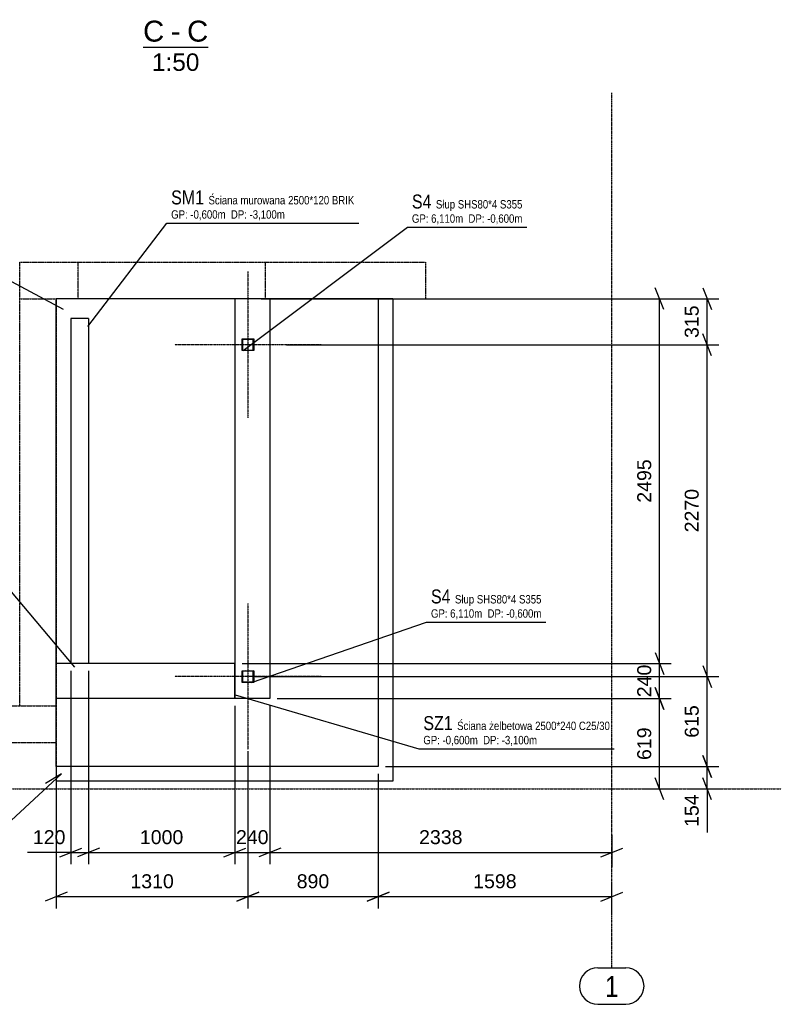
# Model space of a CAD drawing. Header units: millimetres. Extents: x -11738 to 23883, y -17414 to 12286.
# Tile 13 of 27: x 5713 to 10921, y -11285 to -4549. Entities that reach past the tile are written whole.
import ezdxf

# ---------------------------------------------------------------- set-up
doc = ezdxf.new("R2010")
doc.units = ezdxf.units.MM
for name, pattern in [('DXK_LINE_DOT2', [3.9198, 1.9599, -1.9599]), ('DXK_LINE_DOT3', [5.9187, 2.979, -0.9799, 0.9799, -0.9799]), ('DXK_LINE_DOT4', [0.9408, 0.4704, -0.4704])]:
    doc.linetypes.add(name, pattern=pattern)
doc.styles.add('Arial', font='ARIAL.TTF', dxfattribs={"height": 0.2})
doc.styles.add('Arial Narrow', font='ARIALN.TTF', dxfattribs={"height": 0.2})

# ---------------------------------------------------------------- blocks, each defined once
blk = doc.blocks.new('Unknown-7906501-15 - 66558')
at = {"color": 96, "linetype": 'Continuous'}
blk.add_line((6557, -4736.4), (7002.5, -4736.4), dxfattribs=at)
at = {"color": 0, "linetype": 'Continuous'}
for points in [[(6701.4, -4698.9), (6701.4, -4548.9), (6557, -4548.9), (6557, -4698.9)], [(6813.1, -4698.9), (6813.1, -4548.9), (6746.4, -4548.9), (6746.4, -4698.9)], [(7002.5, -4698.9), (7002.5, -4548.9), (6858.1, -4548.9), (6858.1, -4698.9)], [(6941.8, -4898.9), (6941.8, -4773.9), (6617.6, -4773.9), (6617.6, -4898.9)]]:
    blk.add_wipeout(points, dxfattribs=at)
at = {"color": 7, "linetype": 'Continuous', "style": 'Arial'}
for s, p in [('C', (6557, -4698.9)), ('C', (6858.1, -4698.9)), ('-', (6746.4, -4698.9))]:
    blk.add_text(s, height=143.3, dxfattribs=at).set_placement(p)
at = {"color": 96, "linetype": 'Continuous', "style": 'Arial'}
blk.add_text('1:50', height=119.38, dxfattribs=at).set_placement((6617.6, -4898.9))
blk = doc.blocks.new('GridLine-7906501-66656 - 66558')
at = {"color": 1, "linetype": 'Continuous'}
for p, q in [((3685.5, -9686.5), (3895.1, -9686.5)), ((3685.5, -9936.5), (3895.1, -9936.5))]:
    blk.add_line(p, q, dxfattribs=at)
at = {"color": 1, "linetype": 'DXK_LINE_DOT3'}
blk.add_line((4020.1, -9811.5), (10920.6, -9811.5), dxfattribs=at)
at = {"color": 1, "linetype": 'Continuous'}
for centre, start, end in [((3685.5, -9811.5), 90, 270), ((3895.1, -9811.5), 270, 90)]:
    blk.add_arc(centre, 125, start, end, dxfattribs=at)
at = {"color": 1, "linetype": 'Continuous', "style": 'Arial Narrow'}
blk.add_text('B', height=143.2, dxfattribs=at).set_placement((3735.5, -9886.5))
blk = doc.blocks.new('GridLine-7906501-68327 - 66558')
at = {"color": 1, "linetype": 'DXK_LINE_DOT3'}
blk.add_line((9761.2, -11034.7), (9761.2, -5048.9), dxfattribs=at)
at = {"color": 1, "linetype": 'Continuous'}
for p, q in [((9665.5, -11034.7), (9856.9, -11034.7)), ((9665.5, -11284.7), (9856.9, -11284.7))]:
    blk.add_line(p, q, dxfattribs=at)
for centre, start, end in [((9665.5, -11159.7), 90, 270), ((9856.9, -11159.7), 270, 90)]:
    blk.add_arc(centre, 125, start, end, dxfattribs=at)
at = {"color": 1, "linetype": 'Continuous', "style": 'Arial Narrow'}
blk.add_text('1', height=143.2, dxfattribs=at).set_placement((9715.5, -11234.7))
blk = doc.blocks.new('Part-7906501-66580 - 66558')
at = {"linetype": 'Continuous'}
h = blk.add_hatch(dxfattribs=at)
h.set_pattern_fill('', color=8, angle=89.99998, style=0, pattern_type=0)
h.set_pattern_definition([(135, (7233.5, -9002.587), (-51.2, 2e-05), [72.408, 0]), (135, (7233.5, -8976.987), (-51.2, 2e-05), [36.205, -36.203]), (135, (7199.596, -8942.738), (-51.2, 2e-05), [10.632, -61.776])])
h.paths.add_polyline_path([(7313.5, -9002.6), (7233.5, -9002.6), (7233.5, -9082.6), (7313.5, -9082.6)])
h.paths.add_polyline_path([(7237.5, -9078.6), (7237.5, -9006.6), (7309.5, -9006.6), (7309.5, -9078.6)])
at = {"color": 8, "linetype": 'DXK_LINE_DOT3'}
for p, q in [((7273.5, -8542.6), (7273.5, -9542.6)), ((7773.5, -9042.6), (6773.5, -9042.6))]:
    blk.add_line(p, q, dxfattribs=at)
at = {"color": 6, "linetype": 'Continuous'}
for p, q in [((7233.5, -9082.6), (7233.5, -9002.6)), ((7233.5, -9002.6), (7313.5, -9002.6)), ((7309.5, -9006.6), (7237.5, -9006.6)), ((7237.5, -9006.6), (7237.5, -9078.6)), ((7309.5, -9078.6), (7309.5, -9006.6)), ((7313.5, -9002.6), (7313.5, -9082.6)), ((7313.5, -9082.6), (7233.5, -9082.6)), ((7237.5, -9078.6), (7309.5, -9078.6))]:
    blk.add_line(p, q, dxfattribs=at)
blk = doc.blocks.new('Part-7906501-66631 - 66558')
at = {"color": 4, "linetype": 'DXK_LINE_DOT4'}
for p, q in [((3551.2, -9242.6), (5963.5, -9242.6)), ((3551.2, -9492.6), (5963.5, -9492.6))]:
    blk.add_line(p, q, dxfattribs=at)
at = {"color": 6, "linetype": 'DXK_LINE_DOT4'}
blk.add_line((5963.5, -9242.6), (5963.5, -9492.6), dxfattribs=at)
blk = doc.blocks.new('Part-7906501-68019 - 66558')
at = {"color": 4, "linetype": 'DXK_LINE_DOT4'}
for p, q in [((5713.5, -9242.6), (5713.5, -6457.6)), ((5713.5, -6457.6), (5963.5, -6457.6))]:
    blk.add_line(p, q, dxfattribs=at)
at = {"color": 6, "linetype": 'DXK_LINE_DOT4'}
blk.add_line((5963.5, -6457.6), (5963.5, -9242.6), dxfattribs=at)
blk = doc.blocks.new('Part-7906501-68011 - 66558')
at = {"linetype": 'Continuous'}
h = blk.add_hatch(dxfattribs=at)
h.set_pattern_fill('', color=8, angle=179.99998, style=0, pattern_type=0)
h.set_pattern_definition([(225, (7233.49, -6732.587), (-2e-05, -51.2), [72.408, 0]), (225, (7207.89, -6732.587), (-2e-05, -51.2), [36.205, -36.203]), (225, (7173.64, -6766.49), (-2e-05, -51.2), [10.632, -61.776])])
h.paths.add_polyline_path([(7313.5, -6732.6), (7233.5, -6732.6), (7233.5, -6812.6), (7313.5, -6812.6)])
h.paths.add_polyline_path([(7237.5, -6808.6), (7237.5, -6736.6), (7309.5, -6736.6), (7309.5, -6808.6)])
at = {"color": 8, "linetype": 'DXK_LINE_DOT3'}
for p, q in [((7273.5, -6272.6), (7273.5, -7272.6)), ((7773.5, -6772.6), (6773.5, -6772.6))]:
    blk.add_line(p, q, dxfattribs=at)
at = {"color": 6, "linetype": 'Continuous'}
for p, q in [((7233.5, -6812.6), (7233.5, -6732.6)), ((7233.5, -6732.6), (7313.5, -6732.6)), ((7313.5, -6732.6), (7313.5, -6812.6)), ((7309.5, -6736.6), (7237.5, -6736.6)), ((7237.5, -6736.6), (7237.5, -6808.6)), ((7309.5, -6808.6), (7309.5, -6736.6)), ((7313.5, -6812.6), (7233.5, -6812.6)), ((7237.5, -6808.6), (7309.5, -6808.6))]:
    blk.add_line(p, q, dxfattribs=at)
blk = doc.blocks.new('Part-7906501-108754 - 66558')
at = {"color": 4, "linetype": 'DXK_LINE_DOT4'}
for p, q in [((5713.5, -6207.6), (8488.5, -6207.6)), ((5713.5, -6457.6), (5713.5, -6207.6)), ((6113.5, -6457.6), (6113.5, -6207.6)), ((7393.5, -6457.6), (7393.5, -6207.6)), ((8488.5, -6207.6), (8488.5, -6457.6)), ((7183.5, -6457.6), (6113.5, -6457.6)), ((8263.5, -6457.6), (8488.5, -6457.6))]:
    blk.add_line(p, q, dxfattribs=at)
at = {"color": 6, "linetype": 'DXK_LINE_DOT4'}
for p, q in [((6113.5, -6457.6), (5963.5, -6457.6)), ((8263.5, -6457.6), (7183.5, -6457.6))]:
    blk.add_line(p, q, dxfattribs=at)
blk = doc.blocks.new('Part-7906501-108896 - 66558')
at = {"color": 5, "linetype": 'Continuous'}
for p, q in [((7423.5, -6457.6), (7183.5, -6457.6)), ((7183.5, -6457.6), (7183.5, -9192.6)), ((7423.5, -6457.6), (7423.5, -9192.6)), ((7423.5, -9192.6), (7183.5, -9192.6))]:
    blk.add_line(p, q, dxfattribs=at)
blk = doc.blocks.new('Part-7906501-108897 - 66558')
at = {"color": 5, "linetype": 'Continuous'}
for p, q in [((7183.5, -8952.6), (5963.5, -8952.6)), ((5963.5, -9192.6), (5963.5, -8952.6)), ((7183.5, -9192.6), (7183.5, -8952.6)), ((7183.5, -9192.6), (5963.5, -9192.6))]:
    blk.add_line(p, q, dxfattribs=at)
blk = doc.blocks.new('Part-7906501-108898 - 66558')
at = {"color": 5, "linetype": 'Continuous'}
for p, q in [((6183.5, -6592.6), (6063.5, -6592.6)), ((6063.5, -6592.6), (6063.5, -8952.6)), ((6183.5, -6592.6), (6183.5, -8952.6)), ((6183.5, -8952.6), (6063.5, -8952.6))]:
    blk.add_line(p, q, dxfattribs=at)
blk = doc.blocks.new('Part-7906501-144722 - 66558')
at = {"color": 5, "linetype": 'Continuous'}
for p, q in [((5963.5, -9657.6), (5963.5, -6457.6)), ((7183.5, -6457.6), (5963.5, -6457.6)), ((8163.5, -6457.6), (7423.5, -6457.6)), ((8163.5, -6457.6), (8163.5, -9657.6)), ((8163.5, -9657.6), (5963.5, -9657.6))]:
    blk.add_line(p, q, dxfattribs=at)
blk = doc.blocks.new('Part-7906501-144723 - 66558')
at = {"color": 5, "linetype": 'Continuous'}
for p, q in [((8263.5, -6457.6), (8163.5, -6457.6)), ((8263.5, -6457.6), (8263.5, -9757.6)), ((5963.5, -9657.6), (5963.5, -9757.6)), ((8263.5, -9757.6), (5963.5, -9757.6))]:
    blk.add_line(p, q, dxfattribs=at)
at = {"color": 8, "linetype": 'DXK_LINE_DOT2'}
blk.add_line((5963.5, -9492.6), (5963.5, -9657.6), dxfattribs=at)
blk = doc.blocks.new('StraightDimension-7906501-197913 - 66558')
at = {"color": 7, "linetype": 'Continuous'}
for p, q in [((7183.5, -9242.6), (7183.5, -10326.4)), ((7423.5, -9242.6), (7423.5, -10326.4)), ((7108.5, -10276.4), (7258.5, -10216.4)), ((7498.5, -10216.4), (7348.5, -10276.4)), ((7183.5, -10246.4), (7423.5, -10246.4))]:
    blk.add_line(p, q, dxfattribs=at)
at = {"color": 0}
blk.add_wipeout([(7434.7, -10208.9), (7434.7, -10068.9), (7172.3, -10068.9), (7172.3, -10208.9)], dxfattribs=at)
at = {"color": 96, "style": 'Arial'}
blk.add_text('240', height=95.51, dxfattribs=at).set_placement((7192.3, -10188.9))
blk = doc.blocks.new('StraightDimension-7906501-197912 - 66558')
at = {"color": 7, "linetype": 'Continuous'}
for p, q in [((7423.5, -9242.6), (7423.5, -10326.4)), ((9761.2, -10126.4), (9761.2, -10346.4)), ((7498.5, -10216.4), (7348.5, -10276.4)), ((9686.2, -10276.4), (9836.2, -10216.4)), ((7423.5, -10246.4), (9761.2, -10246.4))]:
    blk.add_line(p, q, dxfattribs=at)
at = {"color": 0}
blk.add_wipeout([(8760.6, -10208.9), (8760.6, -10068.9), (8424.1, -10068.9), (8424.1, -10208.9)], dxfattribs=at)
at = {"color": 96, "style": 'Arial'}
blk.add_text('2338', height=95.51, dxfattribs=at).set_placement((8444.1, -10188.9))
blk = doc.blocks.new('StraightDimension-7906501-197516 - 66558')
at = {"color": 7, "linetype": 'Continuous'}
for p, q in [((10383.2, -8967.6), (10443.2, -9117.6)), ((7323.5, -9042.6), (10493.2, -9042.6)), ((10413.2, -9657.6), (10413.2, -9042.6)), ((10443.2, -9732.6), (10383.2, -9582.6)), ((8213.5, -9657.6), (10493.2, -9657.6))]:
    blk.add_line(p, q, dxfattribs=at)
at = {"color": 0}
blk.add_wipeout([(10375.7, -9218.9), (10235.7, -9218.9), (10235.7, -9481.3), (10375.7, -9481.3)], dxfattribs=at)
at = {"color": 96, "style": 'Arial'}
blk.add_text('615', height=95.51, rotation=90.00021, dxfattribs=at).set_placement((10355.7, -9461.3))
blk = doc.blocks.new('StraightDimension-7906501-197514 - 66558')
at = {"color": 7, "linetype": 'Continuous'}
for p, q in [((10383.2, -6382.6), (10443.2, -6532.6)), ((7363.5, -6457.6), (10493.2, -6457.6)), ((10413.2, -6772.6), (10413.2, -6457.6)), ((10443.2, -6847.6), (10383.2, -6697.6)), ((7538.6, -6772.6), (10493.2, -6772.6))]:
    blk.add_line(p, q, dxfattribs=at)
at = {"color": 0}
blk.add_wipeout([(10375.7, -6483.9), (10235.7, -6483.9), (10235.7, -6746.3), (10375.7, -6746.3)], dxfattribs=at)
at = {"color": 96, "style": 'Arial'}
blk.add_text('315', height=95.51, rotation=90.00021, dxfattribs=at).set_placement((10355.7, -6726.3))
blk = doc.blocks.new('StraightDimension-7906501-197963 - 66558')
at = {"color": 7, "linetype": 'Continuous'}
for p, q in [((10058.5, -8877.6), (10118.5, -9027.6)), ((7233.5, -8952.6), (10168.5, -8952.6)), ((10088.5, -9192.6), (10088.5, -8952.6)), ((10118.5, -9267.6), (10058.5, -9117.6)), ((7473.5, -9192.6), (10168.5, -9192.6))]:
    blk.add_line(p, q, dxfattribs=at)
at = {"color": 0}
blk.add_wipeout([(10051, -8941.4), (9911, -8941.4), (9911, -9203.8), (10051, -9203.8)], dxfattribs=at)
at = {"color": 96, "style": 'Arial'}
blk.add_text('240', height=95.51, rotation=90.00021, dxfattribs=at).set_placement((10031, -9183.8))
blk = doc.blocks.new('StraightDimension-7906501-197915 - 66558')
at = {"color": 7, "linetype": 'Continuous'}
for p, q in [((6063.5, -9002.6), (6063.5, -10326.4)), ((6183.5, -9002.6), (6183.5, -10326.4)), ((5988.5, -10276.4), (6138.5, -10216.4)), ((6258.5, -10216.4), (6108.5, -10276.4)), ((6063.5, -10246.4), (5766.1, -10246.4)), ((6063.5, -10246.4), (5766.1, -10246.4)), ((6063.5, -10246.4), (6183.5, -10246.4))]:
    blk.add_line(p, q, dxfattribs=at)
at = {"color": 0}
blk.add_wipeout([(6046, -10208.9), (6046, -10068.9), (5783.6, -10068.9), (5783.6, -10208.9)], dxfattribs=at)
at = {"color": 96, "style": 'Arial'}
blk.add_text('120', height=95.51, dxfattribs=at).set_placement((5803.6, -10188.9))
blk = doc.blocks.new('StraightDimension-7906501-197517 - 66558')
at = {"color": 7, "linetype": 'Continuous'}
for p, q in [((10383.2, -9582.6), (10443.2, -9732.6)), ((8213.5, -9657.6), (10493.2, -9657.6)), ((10413.2, -9811.5), (10413.2, -9657.6)), ((10443.2, -9886.5), (10383.2, -9736.5)), ((10293.2, -9811.5), (10513.2, -9811.5)), ((10413.2, -9811.5), (10413.2, -10108.9)), ((10413.2, -9811.5), (10413.2, -10108.9))]:
    blk.add_line(p, q, dxfattribs=at)
at = {"color": 0}
blk.add_wipeout([(10375.7, -9829), (10235.7, -9829), (10235.7, -10091.4), (10375.7, -10091.4)], dxfattribs=at)
at = {"color": 96, "style": 'Arial'}
blk.add_text('154', height=95.51, rotation=90.00021, dxfattribs=at).set_placement((10355.7, -10071.4))
blk = doc.blocks.new('StraightDimension-7906501-197914 - 66558')
at = {"color": 7, "linetype": 'Continuous'}
for p, q in [((6183.5, -9002.6), (6183.5, -10326.4)), ((7183.5, -9242.6), (7183.5, -10326.4)), ((6258.5, -10216.4), (6108.5, -10276.4)), ((7108.5, -10276.4), (7258.5, -10216.4)), ((6183.5, -10246.4), (7183.5, -10246.4))]:
    blk.add_line(p, q, dxfattribs=at)
at = {"color": 0}
blk.add_wipeout([(6851.7, -10208.9), (6851.7, -10068.9), (6515.3, -10068.9), (6515.3, -10208.9)], dxfattribs=at)
at = {"color": 96, "style": 'Arial'}
blk.add_text('1000', height=95.51, dxfattribs=at).set_placement((6535.3, -10188.9))
blk = doc.blocks.new('StraightDimension-7906501-197882 - 66558')
at = {"color": 7, "linetype": 'Continuous'}
for p, q in [((8163.5, -9707.6), (8163.5, -10628.2)), ((9761.2, -10668.2), (9761.2, -10448.2)), ((8238.5, -10518.2), (8088.5, -10578.2)), ((8163.5, -10548.2), (9761.2, -10548.2)), ((9686.2, -10578.2), (9836.2, -10518.2))]:
    blk.add_line(p, q, dxfattribs=at)
at = {"color": 0}
blk.add_wipeout([(9130.6, -10510.7), (9130.6, -10370.7), (8794.1, -10370.7), (8794.1, -10510.7)], dxfattribs=at)
at = {"color": 96, "style": 'Arial'}
blk.add_text('1598', height=95.51, dxfattribs=at).set_placement((8814.1, -10490.7))
blk = doc.blocks.new('StraightDimension-7906501-197515 - 66558')
at = {"color": 7, "linetype": 'Continuous'}
for p, q in [((10443.2, -6847.6), (10383.2, -6697.6)), ((7538.6, -6772.6), (10493.2, -6772.6)), ((10413.2, -9042.6), (10413.2, -6772.6)), ((10383.2, -8967.6), (10443.2, -9117.6)), ((7323.5, -9042.6), (10493.2, -9042.6))]:
    blk.add_line(p, q, dxfattribs=at)
at = {"color": 0}
blk.add_wipeout([(10375.7, -7739.3), (10235.7, -7739.3), (10235.7, -8075.8), (10375.7, -8075.8)], dxfattribs=at)
at = {"color": 96, "style": 'Arial'}
blk.add_text('2270', height=95.51, rotation=90.00021, dxfattribs=at).set_placement((10355.7, -8055.8))
blk = doc.blocks.new('StraightDimension-7906501-197883 - 66558')
at = {"color": 7, "linetype": 'Continuous'}
for p, q in [((7273.5, -9552.6), (7273.5, -10628.2)), ((8163.5, -9707.6), (8163.5, -10628.2)), ((7348.5, -10518.2), (7198.5, -10578.2)), ((7273.5, -10548.2), (8163.5, -10548.2)), ((8088.5, -10578.2), (8238.5, -10518.2))]:
    blk.add_line(p, q, dxfattribs=at)
at = {"color": 0}
blk.add_wipeout([(7849.7, -10510.7), (7849.7, -10370.7), (7587.3, -10370.7), (7587.3, -10510.7)], dxfattribs=at)
at = {"color": 96, "style": 'Arial'}
blk.add_text('890', height=95.51, dxfattribs=at).set_placement((7607.3, -10490.7))
blk = doc.blocks.new('StraightDimension-7906501-197884 - 66558')
at = {"color": 7, "linetype": 'Continuous'}
for p, q in [((7273.5, -9552.6), (7273.5, -10628.2)), ((5963.5, -9707.6), (5963.5, -10628.2)), ((6038.5, -10518.2), (5888.5, -10578.2)), ((5963.5, -10548.2), (7273.5, -10548.2)), ((7198.5, -10578.2), (7348.5, -10518.2))]:
    blk.add_line(p, q, dxfattribs=at)
at = {"color": 0}
blk.add_wipeout([(6786.7, -10510.7), (6786.7, -10370.7), (6450.3, -10370.7), (6450.3, -10510.7)], dxfattribs=at)
at = {"color": 96, "style": 'Arial'}
blk.add_text('1310', height=95.51, dxfattribs=at).set_placement((6470.3, -10490.7))
blk = doc.blocks.new('StraightDimension-7906501-197962 - 66558')
at = {"color": 7, "linetype": 'Continuous'}
for p, q in [((10118.5, -6532.6), (10058.5, -6382.6)), ((8538.5, -6457.6), (10168.5, -6457.6)), ((10088.5, -8952.6), (10088.5, -6457.6)), ((10058.5, -8877.6), (10118.5, -9027.6)), ((7233.5, -8952.6), (10168.5, -8952.6))]:
    blk.add_line(p, q, dxfattribs=at)
at = {"color": 0}
blk.add_wipeout([(10051, -7536.8), (9911, -7536.8), (9911, -7873.3), (10051, -7873.3)], dxfattribs=at)
at = {"color": 96, "style": 'Arial'}
blk.add_text('2495', height=95.51, rotation=90.00021, dxfattribs=at).set_placement((10031, -7853.3))
blk = doc.blocks.new('StraightDimension-7906501-197964 - 66558')
at = {"color": 7, "linetype": 'Continuous'}
for p, q in [((10058.5, -9117.6), (10118.5, -9267.6)), ((7473.5, -9192.6), (10168.5, -9192.6)), ((10088.5, -9811.5), (10088.5, -9192.6)), ((10118.5, -9886.5), (10058.5, -9736.5)), ((9968.5, -9811.5), (10188.5, -9811.5))]:
    blk.add_line(p, q, dxfattribs=at)
at = {"color": 0}
blk.add_wipeout([(10051, -9370.9), (9911, -9370.9), (9911, -9633.2), (10051, -9633.2)], dxfattribs=at)
at = {"color": 96, "style": 'Arial'}
blk.add_text('619', height=95.51, rotation=90.00021, dxfattribs=at).set_placement((10031, -9613.2))
blk = doc.blocks.new('Mark-7906501-66904 - 66558')
at = {"color": 0}
for points in [[(8659.3, -8542.4), (8659.3, -8442.4), (8525.3, -8442.4), (8525.3, -8542.4)], [(8638.6, -8639.9), (8638.6, -8579.9), (8525.3, -8579.9), (8525.3, -8639.9)], [(9021.4, -8639.9), (9021.4, -8579.9), (8911.9, -8579.9), (8911.9, -8639.9)]]:
    blk.add_wipeout(points, dxfattribs=at)
for points in [[(8659.3, -8542.4), (8659.3, -8442.4), (8525.3, -8442.4), (8525.3, -8542.4)], [(8638.6, -8639.9), (8638.6, -8579.9), (8525.3, -8579.9), (8525.3, -8639.9)], [(9021.4, -8639.9), (9021.4, -8579.9), (8911.9, -8579.9), (8911.9, -8639.9)]]:
    blk.add_wipeout(points, dxfattribs=at)
at = {"color": 7, "linetype": 'Continuous'}
blk.add_line((7297.3, -9082.3), (8495.3, -8669.9), dxfattribs=at)
at = {"color": 0}
for points in [[(8820.8, -8542.4), (8820.8, -8482.4), (8689.3, -8482.4), (8689.3, -8542.4)], [(8821.1, -8639.9), (8821.1, -8579.9), (8656.6, -8579.9), (8656.6, -8639.9)], [(9225.8, -8639.9), (9225.8, -8579.9), (9039.4, -8579.9), (9039.4, -8639.9)]]:
    blk.add_wipeout(points, dxfattribs=at)
for points in [[(8820.8, -8542.4), (8820.8, -8482.4), (8689.3, -8482.4), (8689.3, -8542.4)], [(8821.1, -8639.9), (8821.1, -8579.9), (8656.6, -8579.9), (8656.6, -8639.9)], [(9225.8, -8639.9), (9225.8, -8579.9), (9039.4, -8579.9), (9039.4, -8639.9)]]:
    blk.add_wipeout(points, dxfattribs=at)
at = {"color": 7, "style": 'Arial Narrow'}
for s, height, p in [('S4', 95.44, (8525.3, -8542.4)), ('GP:', 57.27, (8525.3, -8639.9)), ('DP:', 57.27, (8911.9, -8639.9))]:
    blk.add_text(s, height=height, dxfattribs=at).set_placement(p)
at = {"color": 0}
for points in [[(9109.2, -8542.4), (9109.2, -8482.4), (8838.8, -8482.4), (8838.8, -8542.4)], [(8875.9, -8639.9), (8875.9, -8579.9), (8821.1, -8579.9), (8821.1, -8639.9)], [(9280.6, -8639.9), (9280.6, -8579.9), (9225.8, -8579.9), (9225.8, -8639.9)]]:
    blk.add_wipeout(points, dxfattribs=at)
for points in [[(9109.2, -8542.4), (9109.2, -8482.4), (8838.8, -8482.4), (8838.8, -8542.4)], [(8875.9, -8639.9), (8875.9, -8579.9), (8821.1, -8579.9), (8821.1, -8639.9)], [(9280.6, -8639.9), (9280.6, -8579.9), (9225.8, -8579.9), (9225.8, -8639.9)]]:
    blk.add_wipeout(points, dxfattribs=at)
at = {"color": 7, "linetype": 'Continuous'}
blk.add_line((8495.3, -8669.9), (9310.7, -8669.9), dxfattribs=at)
at = {"color": 7, "style": 'Arial Narrow'}
for s, height, p in [('Słup', 57.27, (8689.3, -8542.4)), ('6,110', 57.27, (8656.6, -8639.9)), ('m', 57.3, (8821.1, -8639.9)), ('-0,600', 57.27, (9039.4, -8639.9)), ('m', 57.3, (9225.8, -8639.9))]:
    blk.add_text(s, height=height, dxfattribs=at).set_placement(p)
at = {"color": 0}
blk.add_wipeout([(9280.7, -8542.4), (9280.7, -8482.4), (9127.2, -8482.4), (9127.2, -8542.4)], dxfattribs=at)
blk.add_wipeout([(9280.7, -8542.4), (9280.7, -8482.4), (9127.2, -8482.4), (9127.2, -8542.4)], dxfattribs=at)
at = {"color": 7, "style": 'Arial Narrow'}
for s, p in [('SHS80*4', (8838.8, -8542.4)), ('S355', (9127.2, -8542.4))]:
    blk.add_text(s, height=57.27, dxfattribs=at).set_placement(p)
blk = doc.blocks.new('Mark-7906501-144724 - 66558')
at = {"color": 7, "linetype": 'Continuous'}
blk.add_line((6013.7, -6530.5), (5417.9, -6213.2), dxfattribs=at)
at = {"color": 0}
for points in [[(4495.9, -6085.7), (4495.9, -5985.7), (4343.6, -5985.7), (4343.6, -6085.7)], [(4456.8, -6183.2), (4456.8, -6123.2), (4343.6, -6123.2), (4343.6, -6183.2)], [(4861.6, -6183.2), (4861.6, -6123.2), (4752, -6123.2), (4752, -6183.2)]]:
    blk.add_wipeout(points, dxfattribs=at)
for points in [[(4495.9, -6085.7), (4495.9, -5985.7), (4343.6, -5985.7), (4343.6, -6085.7)], [(4456.8, -6183.2), (4456.8, -6123.2), (4343.6, -6123.2), (4343.6, -6183.2)], [(4861.6, -6183.2), (4861.6, -6123.2), (4752, -6123.2), (4752, -6183.2)]]:
    blk.add_wipeout(points, dxfattribs=at)
for points in [[(4858.5, -6085.7), (4858.5, -6025.7), (4525.9, -6025.7), (4525.9, -6085.7)], [(4661.2, -6183.2), (4661.2, -6123.2), (4474.8, -6123.2), (4474.8, -6183.2)], [(5065.9, -6183.2), (5065.9, -6123.2), (4879.6, -6123.2), (4879.6, -6183.2)]]:
    blk.add_wipeout(points, dxfattribs=at)
for points in [[(4858.5, -6085.7), (4858.5, -6025.7), (4525.9, -6025.7), (4525.9, -6085.7)], [(4661.2, -6183.2), (4661.2, -6123.2), (4474.8, -6123.2), (4474.8, -6183.2)], [(5065.9, -6183.2), (5065.9, -6123.2), (4879.6, -6123.2), (4879.6, -6183.2)]]:
    blk.add_wipeout(points, dxfattribs=at)
at = {"color": 7, "style": 'Arial Narrow'}
for s, height, p in [('3.1', 95.44, (4343.6, -6085.7)), ('GP:', 57.27, (4343.6, -6183.2)), ('DP:', 57.27, (4752, -6183.2))]:
    blk.add_text(s, height=height, dxfattribs=at).set_placement(p)
at = {"color": 0}
for points in [[(5158, -6085.7), (5158, -6025.7), (4876.5, -6025.7), (4876.5, -6085.7)], [(4716, -6183.2), (4716, -6123.2), (4661.2, -6123.2), (4661.2, -6183.2)], [(5120.7, -6183.2), (5120.7, -6123.2), (5065.9, -6123.2), (5065.9, -6183.2)]]:
    blk.add_wipeout(points, dxfattribs=at)
for points in [[(5158, -6085.7), (5158, -6025.7), (4876.5, -6025.7), (4876.5, -6085.7)], [(4716, -6183.2), (4716, -6123.2), (4661.2, -6123.2), (4661.2, -6183.2)], [(5120.7, -6183.2), (5120.7, -6123.2), (5065.9, -6123.2), (5065.9, -6183.2)]]:
    blk.add_wipeout(points, dxfattribs=at)
at = {"color": 7, "linetype": 'Continuous'}
blk.add_line((4313.6, -6213.2), (5417.9, -6213.2), dxfattribs=at)
at = {"color": 7, "style": 'Arial Narrow'}
for s, height, p in [('Fundament', 57.27, (4525.9, -6085.7)), ('-3,100', 57.27, (4474.8, -6183.2)), ('-3,450', 57.27, (4879.6, -6183.2)), ('m', 57.3, (4661.2, -6183.2)), ('m', 57.3, (5065.9, -6183.2))]:
    blk.add_text(s, height=height, dxfattribs=at).set_placement(p)
at = {"color": 0}
blk.add_wipeout([(5387.9, -6085.7), (5387.9, -6025.7), (5176, -6025.7), (5176, -6085.7)], dxfattribs=at)
blk.add_wipeout([(5387.9, -6085.7), (5387.9, -6025.7), (5176, -6025.7), (5176, -6085.7)], dxfattribs=at)
at = {"color": 7, "style": 'Arial Narrow'}
for s, p in [('350*2200', (4876.5, -6085.7)), ('C25/30', (5176, -6085.7))]:
    blk.add_text(s, height=57.27, dxfattribs=at).set_placement(p)
blk = doc.blocks.new('Mark-7906501-108907 - 66558')
at = {"color": 0}
for points in [[(8674.1, -9408.4), (8674.1, -9308.4), (8473.2, -9308.4), (8473.2, -9408.4)], [(8586.5, -9505.9), (8586.5, -9445.9), (8473.2, -9445.9), (8473.2, -9505.9)], [(8991.2, -9505.9), (8991.2, -9445.9), (8881.7, -9445.9), (8881.7, -9505.9)]]:
    blk.add_wipeout(points, dxfattribs=at)
for points in [[(8674.1, -9408.4), (8674.1, -9308.4), (8473.2, -9308.4), (8473.2, -9408.4)], [(8586.5, -9505.9), (8586.5, -9445.9), (8473.2, -9445.9), (8473.2, -9505.9)], [(8991.2, -9505.9), (8991.2, -9445.9), (8881.7, -9445.9), (8881.7, -9505.9)]]:
    blk.add_wipeout(points, dxfattribs=at)
at = {"color": 7, "linetype": 'Continuous'}
blk.add_line((7186.1, -9167.9), (8443.2, -9535.9), dxfattribs=at)
at = {"color": 0}
for points in [[(9219.4, -9408.4), (9219.4, -9348.4), (8704.1, -9348.4), (8704.1, -9408.4)], [(8790.9, -9505.9), (8790.9, -9445.9), (8604.5, -9445.9), (8604.5, -9505.9)], [(9195.6, -9505.9), (9195.6, -9445.9), (9009.2, -9445.9), (9009.2, -9505.9)]]:
    blk.add_wipeout(points, dxfattribs=at)
for points in [[(9219.4, -9408.4), (9219.4, -9348.4), (8704.1, -9348.4), (8704.1, -9408.4)], [(8790.9, -9505.9), (8790.9, -9445.9), (8604.5, -9445.9), (8604.5, -9505.9)], [(9195.6, -9505.9), (9195.6, -9445.9), (9009.2, -9445.9), (9009.2, -9505.9)]]:
    blk.add_wipeout(points, dxfattribs=at)
at = {"color": 7, "style": 'Arial Narrow'}
for s, height, p in [('SZ1', 95.44, (8473.2, -9408.4)), ('GP:', 57.27, (8473.2, -9505.9)), ('DP:', 57.27, (8881.7, -9505.9))]:
    blk.add_text(s, height=height, dxfattribs=at).set_placement(p)
at = {"color": 0}
for points in [[(9518.9, -9408.4), (9518.9, -9348.4), (9237.4, -9348.4), (9237.4, -9408.4)], [(8845.7, -9505.9), (8845.7, -9445.9), (8790.9, -9445.9), (8790.9, -9505.9)], [(9250.4, -9505.9), (9250.4, -9445.9), (9195.6, -9445.9), (9195.6, -9505.9)]]:
    blk.add_wipeout(points, dxfattribs=at)
for points in [[(9518.9, -9408.4), (9518.9, -9348.4), (9237.4, -9348.4), (9237.4, -9408.4)], [(8845.7, -9505.9), (8845.7, -9445.9), (8790.9, -9445.9), (8790.9, -9505.9)], [(9250.4, -9505.9), (9250.4, -9445.9), (9195.6, -9445.9), (9195.6, -9505.9)]]:
    blk.add_wipeout(points, dxfattribs=at)
at = {"color": 7, "linetype": 'Continuous'}
blk.add_line((8443.2, -9535.9), (9778.9, -9535.9), dxfattribs=at)
at = {"color": 7, "style": 'Arial Narrow'}
for s, height, p in [('Ściana żelbetowa', 57.266, (8704.1, -9408.4)), ('-0,600', 57.27, (8604.5, -9505.9)), ('m', 57.3, (8790.9, -9505.9)), ('-3,100', 57.27, (9009.2, -9505.9)), ('m', 57.3, (9195.6, -9505.9))]:
    blk.add_text(s, height=height, dxfattribs=at).set_placement(p)
at = {"color": 0}
blk.add_wipeout([(9748.9, -9408.4), (9748.9, -9348.4), (9536.9, -9348.4), (9536.9, -9408.4)], dxfattribs=at)
blk.add_wipeout([(9748.9, -9408.4), (9748.9, -9348.4), (9536.9, -9348.4), (9536.9, -9408.4)], dxfattribs=at)
at = {"color": 7, "style": 'Arial Narrow'}
for s, p in [('2500*240', (9237.4, -9408.4)), ('C25/30', (9536.9, -9408.4))]:
    blk.add_text(s, height=57.27, dxfattribs=at).set_placement(p)
blk = doc.blocks.new('Mark-7906501-68057 - 66558')
at = {"color": 0}
for points in [[(8529.1, -5840.5), (8529.1, -5740.5), (8395.1, -5740.5), (8395.1, -5840.5)], [(8508.4, -5938), (8508.4, -5878), (8395.1, -5878), (8395.1, -5938)], [(8891.3, -5938), (8891.3, -5878), (8781.7, -5878), (8781.7, -5938)]]:
    blk.add_wipeout(points, dxfattribs=at)
for points in [[(8529.1, -5840.5), (8529.1, -5740.5), (8395.1, -5740.5), (8395.1, -5840.5)], [(8508.4, -5938), (8508.4, -5878), (8395.1, -5878), (8395.1, -5938)], [(8891.3, -5938), (8891.3, -5878), (8781.7, -5878), (8781.7, -5938)]]:
    blk.add_wipeout(points, dxfattribs=at)
at = {"color": 7, "linetype": 'Continuous'}
blk.add_line((7242.2, -6812.3), (8365.1, -5968), dxfattribs=at)
at = {"color": 0}
for points in [[(8690.6, -5840.5), (8690.6, -5780.5), (8559.1, -5780.5), (8559.1, -5840.5)], [(8690.9, -5938), (8690.9, -5878), (8526.4, -5878), (8526.4, -5938)], [(9095.6, -5938), (9095.6, -5878), (8909.3, -5878), (8909.3, -5938)]]:
    blk.add_wipeout(points, dxfattribs=at)
for points in [[(8690.6, -5840.5), (8690.6, -5780.5), (8559.1, -5780.5), (8559.1, -5840.5)], [(8690.9, -5938), (8690.9, -5878), (8526.4, -5878), (8526.4, -5938)], [(9095.6, -5938), (9095.6, -5878), (8909.3, -5878), (8909.3, -5938)]]:
    blk.add_wipeout(points, dxfattribs=at)
at = {"color": 7, "style": 'Arial Narrow'}
for s, height, p in [('S4', 95.44, (8395.1, -5840.5)), ('GP:', 57.27, (8395.1, -5938)), ('DP:', 57.27, (8781.7, -5938))]:
    blk.add_text(s, height=height, dxfattribs=at).set_placement(p)
at = {"color": 0}
for points in [[(8979, -5840.5), (8979, -5780.5), (8708.6, -5780.5), (8708.6, -5840.5)], [(8745.7, -5938), (8745.7, -5878), (8690.9, -5878), (8690.9, -5938)], [(9150.4, -5938), (9150.4, -5878), (9095.6, -5878), (9095.6, -5938)]]:
    blk.add_wipeout(points, dxfattribs=at)
for points in [[(8979, -5840.5), (8979, -5780.5), (8708.6, -5780.5), (8708.6, -5840.5)], [(8745.7, -5938), (8745.7, -5878), (8690.9, -5878), (8690.9, -5938)], [(9150.4, -5938), (9150.4, -5878), (9095.6, -5878), (9095.6, -5938)]]:
    blk.add_wipeout(points, dxfattribs=at)
at = {"color": 7, "linetype": 'Continuous'}
blk.add_line((8365.1, -5968), (9180.5, -5968), dxfattribs=at)
at = {"color": 7, "style": 'Arial Narrow'}
for s, height, p in [('Słup', 57.27, (8559.1, -5840.5)), ('6,110', 57.27, (8526.4, -5938)), ('m', 57.3, (8690.9, -5938)), ('-0,600', 57.27, (8909.3, -5938)), ('m', 57.3, (9095.6, -5938))]:
    blk.add_text(s, height=height, dxfattribs=at).set_placement(p)
at = {"color": 0}
blk.add_wipeout([(9150.5, -5840.5), (9150.5, -5780.5), (8997, -5780.5), (8997, -5840.5)], dxfattribs=at)
blk.add_wipeout([(9150.5, -5840.5), (9150.5, -5780.5), (8997, -5780.5), (8997, -5840.5)], dxfattribs=at)
at = {"color": 7, "style": 'Arial Narrow'}
for s, p in [('SHS80*4', (8708.6, -5840.5)), ('S355', (8997, -5840.5))]:
    blk.add_text(s, height=57.27, dxfattribs=at).set_placement(p)
blk = doc.blocks.new('Mark-7906501-108910 - 66558')
at = {"color": 7, "linetype": 'Continuous'}
blk.add_line((6090.3, -8977.8), (5490.3, -8265.3), dxfattribs=at)
at = {"color": 0}
for points in [[(4385.6, -8137.8), (4385.6, -8037.8), (4184.7, -8037.8), (4184.7, -8137.8)], [(4297.9, -8235.3), (4297.9, -8175.3), (4184.7, -8175.3), (4184.7, -8235.3)], [(4702.7, -8235.3), (4702.7, -8175.3), (4593.1, -8175.3), (4593.1, -8235.3)]]:
    blk.add_wipeout(points, dxfattribs=at)
for points in [[(4385.6, -8137.8), (4385.6, -8037.8), (4184.7, -8037.8), (4184.7, -8137.8)], [(4297.9, -8235.3), (4297.9, -8175.3), (4184.7, -8175.3), (4184.7, -8235.3)], [(4702.7, -8235.3), (4702.7, -8175.3), (4593.1, -8175.3), (4593.1, -8235.3)]]:
    blk.add_wipeout(points, dxfattribs=at)
for points in [[(4930.8, -8137.8), (4930.8, -8077.8), (4415.6, -8077.8), (4415.6, -8137.8)], [(4502.3, -8235.3), (4502.3, -8175.3), (4315.9, -8175.3), (4315.9, -8235.3)], [(4907.1, -8235.3), (4907.1, -8175.3), (4720.7, -8175.3), (4720.7, -8235.3)]]:
    blk.add_wipeout(points, dxfattribs=at)
for points in [[(4930.8, -8137.8), (4930.8, -8077.8), (4415.6, -8077.8), (4415.6, -8137.8)], [(4502.3, -8235.3), (4502.3, -8175.3), (4315.9, -8175.3), (4315.9, -8235.3)], [(4907.1, -8235.3), (4907.1, -8175.3), (4720.7, -8175.3), (4720.7, -8235.3)]]:
    blk.add_wipeout(points, dxfattribs=at)
at = {"color": 7, "style": 'Arial Narrow'}
for s, height, p in [('SZ2', 95.44, (4184.7, -8137.8)), ('GP:', 57.27, (4184.7, -8235.3)), ('DP:', 57.27, (4593.1, -8235.3))]:
    blk.add_text(s, height=height, dxfattribs=at).set_placement(p)
at = {"color": 0}
for points in [[(5230.3, -8137.8), (5230.3, -8077.8), (4948.8, -8077.8), (4948.8, -8137.8)], [(4557.1, -8235.3), (4557.1, -8175.3), (4502.3, -8175.3), (4502.3, -8235.3)], [(4961.9, -8235.3), (4961.9, -8175.3), (4907.1, -8175.3), (4907.1, -8235.3)]]:
    blk.add_wipeout(points, dxfattribs=at)
for points in [[(5230.3, -8137.8), (5230.3, -8077.8), (4948.8, -8077.8), (4948.8, -8137.8)], [(4557.1, -8235.3), (4557.1, -8175.3), (4502.3, -8175.3), (4502.3, -8235.3)], [(4961.9, -8235.3), (4961.9, -8175.3), (4907.1, -8175.3), (4907.1, -8235.3)]]:
    blk.add_wipeout(points, dxfattribs=at)
at = {"color": 7, "linetype": 'Continuous'}
blk.add_line((4154.7, -8265.3), (5490.3, -8265.3), dxfattribs=at)
at = {"color": 7, "style": 'Arial Narrow'}
for s, height, p in [('Ściana żelbetowa', 57.266, (4415.6, -8137.8)), ('-0,600', 57.27, (4315.9, -8235.3)), ('m', 57.3, (4502.3, -8235.3)), ('-3,100', 57.27, (4720.7, -8235.3)), ('m', 57.3, (4907.1, -8235.3))]:
    blk.add_text(s, height=height, dxfattribs=at).set_placement(p)
at = {"color": 0}
blk.add_wipeout([(5460.3, -8137.8), (5460.3, -8077.8), (5248.3, -8077.8), (5248.3, -8137.8)], dxfattribs=at)
blk.add_wipeout([(5460.3, -8137.8), (5460.3, -8077.8), (5248.3, -8077.8), (5248.3, -8137.8)], dxfattribs=at)
at = {"color": 7, "style": 'Arial Narrow'}
for s, p in [('2500*240', (4948.8, -8137.8)), ('C25/30', (5248.3, -8137.8))]:
    blk.add_text(s, height=57.27, dxfattribs=at).set_placement(p)
blk = doc.blocks.new('Mark-7906501-108913 - 66558')
at = {"color": 0}
for points in [[(6974.3, -5812.5), (6974.3, -5712.5), (6749, -5712.5), (6749, -5812.5)], [(6862.3, -5910), (6862.3, -5850), (6749, -5850), (6749, -5910)], [(7267, -5910), (7267, -5850), (7157.4, -5850), (7157.4, -5910)]]:
    blk.add_wipeout(points, dxfattribs=at)
for points in [[(6974.3, -5812.5), (6974.3, -5712.5), (6749, -5712.5), (6749, -5812.5)], [(6862.3, -5910), (6862.3, -5850), (6749, -5850), (6749, -5910)], [(7267, -5910), (7267, -5850), (7157.4, -5850), (7157.4, -5910)]]:
    blk.add_wipeout(points, dxfattribs=at)
at = {"color": 7, "linetype": 'Continuous'}
blk.add_line((6180.3, -6647.8), (6719, -5940), dxfattribs=at)
at = {"color": 0}
for points in [[(7530.5, -5812.5), (7530.5, -5752.5), (7004.3, -5752.5), (7004.3, -5812.5)], [(7066.7, -5910), (7066.7, -5850), (6880.3, -5850), (6880.3, -5910)], [(7471.4, -5910), (7471.4, -5850), (7285, -5850), (7285, -5910)]]:
    blk.add_wipeout(points, dxfattribs=at)
for points in [[(7530.5, -5812.5), (7530.5, -5752.5), (7004.3, -5752.5), (7004.3, -5812.5)], [(7066.7, -5910), (7066.7, -5850), (6880.3, -5850), (6880.3, -5910)], [(7471.4, -5910), (7471.4, -5850), (7285, -5850), (7285, -5910)]]:
    blk.add_wipeout(points, dxfattribs=at)
at = {"color": 7, "style": 'Arial Narrow'}
for s, height, p in [('SM1', 95.44, (6749, -5812.5)), ('GP:', 57.27, (6749, -5910)), ('DP:', 57.27, (7157.4, -5910))]:
    blk.add_text(s, height=height, dxfattribs=at).set_placement(p)
at = {"color": 0}
for points in [[(7830, -5812.5), (7830, -5752.5), (7548.5, -5752.5), (7548.5, -5812.5)], [(7121.4, -5910), (7121.4, -5850), (7066.7, -5850), (7066.7, -5910)], [(7526.2, -5910), (7526.2, -5850), (7471.4, -5850), (7471.4, -5910)]]:
    blk.add_wipeout(points, dxfattribs=at)
for points in [[(7830, -5812.5), (7830, -5752.5), (7548.5, -5752.5), (7548.5, -5812.5)], [(7121.4, -5910), (7121.4, -5850), (7066.7, -5850), (7066.7, -5910)], [(7526.2, -5910), (7526.2, -5850), (7471.4, -5850), (7471.4, -5910)]]:
    blk.add_wipeout(points, dxfattribs=at)
at = {"color": 7, "linetype": 'Continuous'}
blk.add_line((6719, -5940), (8031.4, -5940), dxfattribs=at)
at = {"color": 7, "style": 'Arial Narrow'}
for s, height, p in [('Ściana murowana', 57.266, (7004.3, -5812.5)), ('-0,600', 57.27, (6880.3, -5910)), ('-3,100', 57.27, (7285, -5910)), ('m', 57.3, (7066.7, -5910)), ('m', 57.3, (7471.4, -5910))]:
    blk.add_text(s, height=height, dxfattribs=at).set_placement(p)
at = {"color": 0}
blk.add_wipeout([(8001.4, -5812.5), (8001.4, -5752.5), (7848, -5752.5), (7848, -5812.5)], dxfattribs=at)
blk.add_wipeout([(8001.4, -5812.5), (8001.4, -5752.5), (7848, -5752.5), (7848, -5812.5)], dxfattribs=at)
at = {"color": 7, "style": 'Arial Narrow'}
for s, p in [('2500*120', (7548.5, -5812.5)), ('BRIK', (7848, -5812.5))]:
    blk.add_text(s, height=57.27, dxfattribs=at).set_placement(p)
blk = doc.blocks.new('Mark-7906501-144727 - 66558')
at = {"color": 7, "linetype": 'Continuous'}
blk.add_line((5998.7, -9707.3), (5890.1, -9774.2), dxfattribs=at)
at = {"color": 0}
for points in [[(4814.6, -10192.2), (4814.6, -10132.2), (4533.1, -10132.2), (4533.1, -10192.2)], [(4646.4, -10289.7), (4646.4, -10229.7), (4533.1, -10229.7), (4533.1, -10289.7)], [(5051.2, -10289.7), (5051.2, -10229.7), (4941.6, -10229.7), (4941.6, -10289.7)]]:
    blk.add_wipeout(points, dxfattribs=at)
for points in [[(4814.6, -10192.2), (4814.6, -10132.2), (4533.1, -10132.2), (4533.1, -10192.2)], [(4646.4, -10289.7), (4646.4, -10229.7), (4533.1, -10229.7), (4533.1, -10289.7)], [(5051.2, -10289.7), (5051.2, -10229.7), (4941.6, -10229.7), (4941.6, -10289.7)]]:
    blk.add_wipeout(points, dxfattribs=at)
for points in [[(5044.6, -10192.2), (5044.6, -10132.2), (4832.6, -10132.2), (4832.6, -10192.2)], [(4850.8, -10289.7), (4850.8, -10229.7), (4664.4, -10229.7), (4664.4, -10289.7)], [(5255.5, -10289.7), (5255.5, -10229.7), (5069.2, -10229.7), (5069.2, -10289.7)]]:
    blk.add_wipeout(points, dxfattribs=at)
for points in [[(5044.6, -10192.2), (5044.6, -10132.2), (4832.6, -10132.2), (4832.6, -10192.2)], [(4850.8, -10289.7), (4850.8, -10229.7), (4664.4, -10229.7), (4664.4, -10289.7)], [(5255.5, -10289.7), (5255.5, -10229.7), (5069.2, -10229.7), (5069.2, -10289.7)]]:
    blk.add_wipeout(points, dxfattribs=at)
at = {"color": 7, "style": 'Arial Narrow'}
for s, p in [('Podbeton', (4533.1, -10192.2)), ('GP:', (4533.1, -10289.7)), ('DP:', (4941.6, -10289.7))]:
    blk.add_text(s, height=57.27, dxfattribs=at).set_placement(p)
at = {"color": 0}
for points in [[(4905.6, -10289.7), (4905.6, -10229.7), (4850.8, -10229.7), (4850.8, -10289.7)], [(5310.3, -10289.7), (5310.3, -10229.7), (5255.5, -10229.7), (5255.5, -10289.7)]]:
    blk.add_wipeout(points, dxfattribs=at)
for points in [[(4905.6, -10289.7), (4905.6, -10229.7), (4850.8, -10229.7), (4850.8, -10289.7)], [(5310.3, -10289.7), (5310.3, -10229.7), (5255.5, -10229.7), (5255.5, -10289.7)]]:
    blk.add_wipeout(points, dxfattribs=at)
at = {"color": 7, "linetype": 'Continuous'}
for p in [(5998.7, -9707.3), (4503.1, -10319.7)]:
    blk.add_line(p, (5340.3, -10319.7), dxfattribs=at)
at = {"color": 7, "style": 'Arial Narrow'}
for s, height, p in [('C12/15', 57.27, (4832.6, -10192.2)), ('-3,450', 57.27, (4664.4, -10289.7)), ('-3,550', 57.27, (5069.2, -10289.7)), ('m', 57.3, (4850.8, -10289.7)), ('m', 57.3, (5255.5, -10289.7))]:
    blk.add_text(s, height=height, dxfattribs=at).set_placement(p)

msp = doc.modelspace()

# ---------------------------------------------------------------- block references
for name in ['Unknown-7906501-15 - 66558', 'GridLine-7906501-68327 - 66558', 'Part-7906501-108754 - 66558', 'Part-7906501-68011 - 66558', 'Part-7906501-68019 - 66558', 'Part-7906501-144722 - 66558', 'Part-7906501-144723 - 66558', 'Part-7906501-108896 - 66558', 'Part-7906501-108898 - 66558', 'Part-7906501-66580 - 66558', 'Part-7906501-108897 - 66558', 'Part-7906501-66631 - 66558', 'GridLine-7906501-66656 - 66558']:
    msp.add_blockref(name, (0, 0))

# ---------------------------------------------------------------- next in the draw order: block references
for name in ['Mark-7906501-144724 - 66558', 'StraightDimension-7906501-197514 - 66558', 'StraightDimension-7906501-197915 - 66558', 'StraightDimension-7906501-197913 - 66558']:
    msp.add_blockref(name, (0, 0))

# ---------------------------------------------------------------- next in the draw order: block references
msp.add_blockref('StraightDimension-7906501-197912 - 66558', (0, 0))

# ---------------------------------------------------------------- next in the draw order: block references
msp.add_blockref('StraightDimension-7906501-197516 - 66558', (0, 0))

# ---------------------------------------------------------------- next in the draw order: block references
for name in ['StraightDimension-7906501-197963 - 66558', 'StraightDimension-7906501-197517 - 66558']:
    msp.add_blockref(name, (0, 0))

# ---------------------------------------------------------------- next in the draw order: block references
for name in ['StraightDimension-7906501-197515 - 66558', 'StraightDimension-7906501-197914 - 66558', 'StraightDimension-7906501-197882 - 66558']:
    msp.add_blockref(name, (0, 0))

# ---------------------------------------------------------------- next in the draw order: block references
for name in ['StraightDimension-7906501-197962 - 66558', 'Mark-7906501-108910 - 66558', 'StraightDimension-7906501-197883 - 66558']:
    msp.add_blockref(name, (0, 0))

# ---------------------------------------------------------------- next in the draw order: block references
for name in ['Mark-7906501-68057 - 66558', 'Mark-7906501-66904 - 66558', 'StraightDimension-7906501-197964 - 66558', 'StraightDimension-7906501-197884 - 66558']:
    msp.add_blockref(name, (0, 0))

# ---------------------------------------------------------------- next in the draw order: block references
for name in ['Mark-7906501-108913 - 66558', 'Mark-7906501-108907 - 66558', 'Mark-7906501-144727 - 66558']:
    msp.add_blockref(name, (0, 0))

doc.saveas('drawing.dxf')
